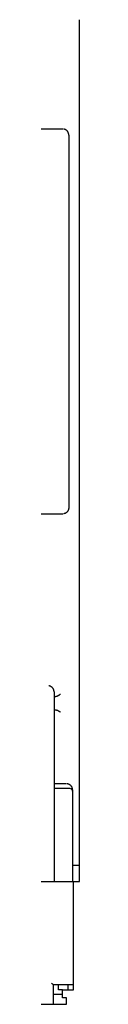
# Model space of a CAD drawing. Header units: centimetres. Extents: x -4250 to -484, y 169 to 6592.
# Tile 90 of 178: x -1118.263 to -1117.494, y 3245.315 to 3269.634. Entities that reach past the tile are written whole.
import ezdxf

# ---------------------------------------------------------------- set-up
doc = ezdxf.new("R2010")
doc.units = ezdxf.units.CM

# ---------------------------------------------------------------- blocks, each defined once
blk = doc.blocks.new('259113')
at = {"color": 254}
for p, q in [((14.5, 6.531), (14.5, 27.819)), ((14.354, 3.857), (14.354, 6.531)), ((14.354, 6.531), (14.5, 6.531)), ((14.079, 3.663), (14.079, 3.857)), ((14.079, 3.857), (14.354, 3.857)), ((14.183, 3.663), (14.079, 3.663)), ((14.183, 3.5), (14.183, 3.663)), ((9.924, 3.5), (14.183, 3.5))]:
    blk.add_line(p, q, dxfattribs=at)
at = {"color": 0}
for p, q in [((7.5, 25.12), (14.088, 25.12)), ((14.234, 24.97), (14.234, 15.765)), ((7.457, 15.615), (14.088, 15.615)), ((13.872, 11.216), (13.872, 6.531)), ((14.183, 8.946), (13.872, 8.946)), ((14.269, 8.828), (13.872, 8.828)), ((14.329, 8.796), (14.329, 8.766)), ((14.329, 8.766), (14.329, 6.531)), ((14.501, 6.931), (14.329, 6.931)), ((0.647, 6.531), (14.353, 6.531)), ((13.859, 3.98), (13.808, 4.011)), ((14.354, 3.98), (13.859, 3.98)), ((13.859, 3.5), (13.859, 3.98)), ((13.984, 3.857), (13.984, 3.98)), ((14.221, 3.857), (14.221, 3.98)), ((14.079, 3.745), (13.859, 3.745)), ((14.079, 3.857), (13.984, 3.857))]:
    blk.add_line(p, q, dxfattribs=at)
for points, knots in [([(14.234, 24.97), (14.234, 24.975), (14.234, 24.985), (14.232, 25), (14.228, 25.014), (14.223, 25.028), (14.217, 25.041), (14.21, 25.054), (14.201, 25.065), (14.192, 25.076), (14.181, 25.085), (14.17, 25.094), (14.158, 25.102), (14.145, 25.108), (14.131, 25.113), (14.117, 25.117), (14.108, 25.118), (14.103, 25.119)], [0, 0, 0, 0, 0.00134793, 0.00267424, 0.00397382, 0.0052705, 0.00654541, 0.0078175, 0.00908365, 0.01035723, 0.01161703, 0.01288554, 0.01415762, 0.01544304, 0.01673333, 0.01803867, 0.01936498, 0.01936498, 0.01936498, 0.01936498]), ([(14.234, 15.765), (14.234, 15.76), (14.234, 15.749), (14.232, 15.735), (14.228, 15.72), (14.223, 15.706), (14.217, 15.693), (14.21, 15.681), (14.201, 15.669), (14.192, 15.659), (14.181, 15.649), (14.17, 15.64), (14.158, 15.633), (14.145, 15.626), (14.131, 15.621), (14.117, 15.618), (14.108, 15.616), (14.103, 15.616)], [0, 0, 0, 0, 0.00135579, 0.0026821, 0.0039855, 0.00527849, 0.00656051, 0.00783259, 0.00909874, 0.01036652, 0.01163429, 0.01290044, 0.01417252, 0.01545454, 0.01674753, 0.01805093, 0.01937724, 0.01937724, 0.01937724, 0.01937724]), ([(13.872, 11.216), (13.872, 11.221), (13.872, 11.231), (13.87, 11.246), (13.866, 11.261), (13.861, 11.274), (13.855, 11.288), (13.848, 11.3), (13.839, 11.312), (13.83, 11.322), (13.819, 11.332), (13.808, 11.34), (13.796, 11.348), (13.783, 11.354), (13.769, 11.359), (13.755, 11.363), (13.746, 11.364), (13.741, 11.365)], [0, 0, 0, 0, 0.00134793, 0.00267424, 0.00397382, 0.00526681, 0.00654002, 0.00781211, 0.00907826, 0.01035184, 0.01161164, 0.01288015, 0.01414682, 0.01543224, 0.01671748, 0.01802283, 0.01934914, 0.01934914, 0.01934914, 0.01934914]), ([(13.872, 11.102), (13.876, 11.103), (13.884, 11.103), (13.896, 11.104), (13.907, 11.105), (13.919, 11.107), (13.93, 11.11), (13.941, 11.113), (13.951, 11.116), (13.962, 11.121), (13.972, 11.125), (13.982, 11.131), (13.992, 11.136), (14.001, 11.142), (14.01, 11.149), (14.019, 11.156), (14.024, 11.161), (14.027, 11.163)], [0, 0, 0, 0, 0.00107113, 0.00212133, 0.00316879, 0.00420125, 0.00522996, 0.00625044, 0.00726635, 0.00827307, 0.00927962, 0.01028325, 0.01128139, 0.01227515, 0.01327016, 0.01426257, 0.01525072, 0.01525072, 0.01525072, 0.01525072]), ([(13.872, 10.778), (13.876, 10.778), (13.884, 10.777), (13.896, 10.777), (13.907, 10.775), (13.919, 10.773), (13.93, 10.77), (13.941, 10.767), (13.951, 10.763), (13.962, 10.759), (13.972, 10.755), (13.982, 10.749), (13.992, 10.744), (14.001, 10.738), (14.01, 10.731), (14.019, 10.724), (14.024, 10.719), (14.027, 10.717)], [0, 0, 0, 0, 0.00107133, 0.00212153, 0.00316999, 0.00420108, 0.00523243, 0.00625075, 0.00726916, 0.0082715, 0.00928287, 0.0102865, 0.0112866, 0.01227823, 0.01327778, 0.01426775, 0.01525848, 0.01525848, 0.01525848, 0.01525848]), ([(14.329, 8.796), (14.329, 8.801), (14.329, 8.811), (14.326, 8.826), (14.323, 8.841), (14.318, 8.854), (14.312, 8.868), (14.304, 8.88), (14.296, 8.892), (14.286, 8.902), (14.276, 8.912), (14.265, 8.92), (14.253, 8.928), (14.24, 8.934), (14.226, 8.939), (14.212, 8.943), (14.202, 8.944), (14.198, 8.945)], [0, 0, 0, 0, 0.001344, 0.00267031, 0.00396988, 0.00526288, 0.00653779, 0.00780987, 0.00907602, 0.0103496, 0.01160941, 0.01287791, 0.01414796, 0.01543338, 0.01672366, 0.018029, 0.01935531, 0.01935531, 0.01935531, 0.01935531]), ([(14.329, 8.766), (14.329, 8.769), (14.329, 8.773), (14.328, 8.779), (14.327, 8.785), (14.325, 8.79), (14.322, 8.796), (14.319, 8.801), (14.316, 8.806), (14.312, 8.81), (14.307, 8.814), (14.303, 8.818), (14.298, 8.821), (14.292, 8.823), (14.287, 8.825), (14.281, 8.827), (14.277, 8.828), (14.275, 8.828)], [0, 0, 0, 0, 0.000551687, 0.001093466, 0.001629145, 0.00216598, 0.002685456, 0.003210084, 0.003730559, 0.004259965, 0.004775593, 0.00529843, 0.005823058, 0.00635305, 0.0068798, 0.00742125, 0.007963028, 0.007963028, 0.007963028, 0.007963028])]:
    blk.add_open_spline(points, degree=3, knots=knots, dxfattribs=at)
at = {"flags": 1}
for tag, p in [('BD', (17.139, 8.562)), ('NK', (17.139, 7.102)), ('TYP', (17.139, 5.523)), ('PO', (17.139, 3.99))]:
    blk.add_attdef(tag, p, '', height=1, dxfattribs=at)

msp = doc.modelspace()

# ---------------------------------------------------------------- block references
msp.add_blockref('259113', (-1131.9958, 3241.8154))

doc.saveas('drawing.dxf')
